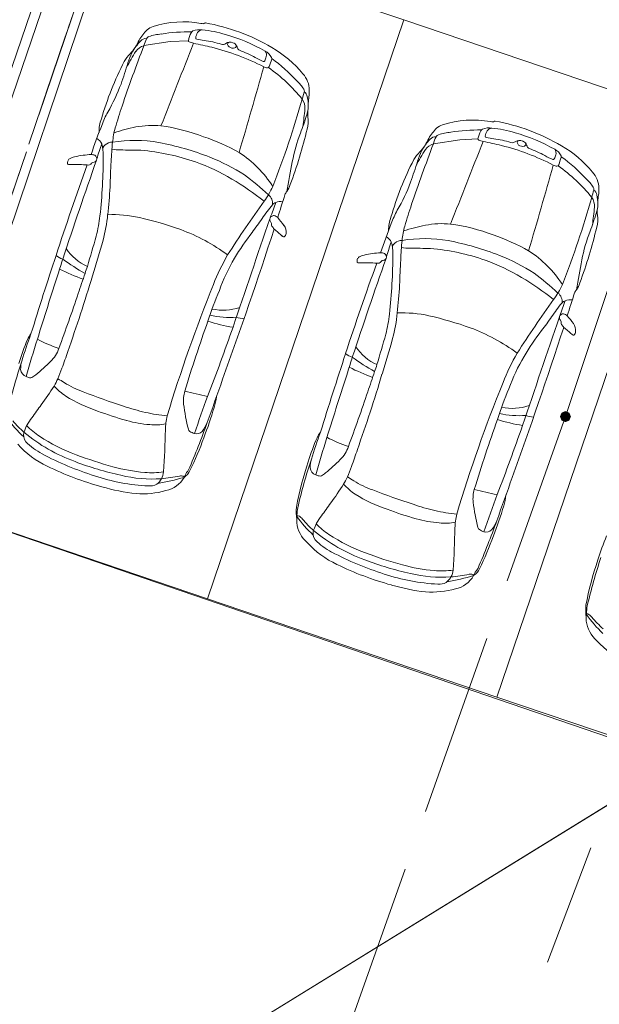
# Model space of a CAD drawing. Header units: metres. Extents: x 6541766 to 6542178, y 5894743 to 5895314.
# Tile 59 of 77: x 6541961 to 6541966, y 5895242 to 5895250. Entities that reach past the tile are written whole.
import ezdxf

# ---------------------------------------------------------------- set-up
doc = ezdxf.new("R2010")
doc.units = ezdxf.units.M
for name, pattern in [('0.5_0.5', [1, 0.5, -0.5]), ('1.0_0.5', [1.5, 1, -0.5]), ('1.5_0.5', [2, 1.5, -0.5]), ('DASHED', [0.75, 0.5, -0.25]), ('egkk-500', [2, 1.5, -0.5]), ('egug-500', [1, 0.5, -0.5])]:
    doc.linetypes.add(name, pattern=pattern)
for name, color, linetype in [('217-kontur klasyfikacyjny', 7, 'Continuous'), ('218-kontur użytku gruntowego', 7, 'Continuous'), ('219-działka ewidencyjna', 7, 'Continuous'), ('jezdnia', 7, 'Continuous'), ('przewód kanalizacyjny', 7, 'Continuous'), ('zadrzewienie  zakrzewienie', 7, 'Continuous')]:
    doc.layers.add(name, color=color, linetype=linetype)
for name, color, linetype, lineweight in [('_dr_obrzeże 8x30', 210, 'Continuous', 30), ('_dr_ścieki kd', 36, 'Continuous', 30), ('A-OZNACZENIA', 7, 'Continuous', 15), ('A-PZT', 4, 'Continuous', 9), ('IE - podklad', 8, 'Continuous', 9)]:
    doc.layers.add(name, color=color, linetype=linetype, lineweight=lineweight)

# ---------------------------------------------------------------- blocks, each defined once
blk = doc.blocks.new('blok - sanitarne pzt chelmza ng')
at = {"layer": 'przewód kanalizacyjny', "color": 34, "linetype": 'Continuous', "lineweight": 9}
for q in [(6542523.08, 5895278.6), (6542481.059, 5895252.714)]:
    blk.add_line((6542454.82, 5895236.55), q, dxfattribs=at)
blk = doc.blocks.new('blok - podklad szary rfqfqw')
at = {"color": 8, "linetype": 'ByBlock', "lineweight": 9}
for p, q in [((6541962.043, 5895249.5424), (6541962.2591, 5895249.5755)), ((6541962.2591, 5895249.5755), (6541962.407, 5895249.5828)), ((6541964.4105, 5895248.7394), (6541964.6266, 5895248.7725)), ((6541964.6266, 5895248.7725), (6541964.7745, 5895248.7799))]:
    blk.add_line(p, q, dxfattribs=at)
for centre, radius, start, end in [((6541962.3661, 5895248.9316), 0.806, 79.80576, 107.93425), ((6541962.542, 5895249.9078), 0.1859, 259.70499, 266.69007), ((6541962.53, 5895249.7366), 0.0144, 274.97663, 317.74613), ((6541962.5462, 5895249.7207), 0.00831, 80.0944, 131.64394), ((6541962.2539, 5895248.1098), 1.6455, 59.48385, 79.71641), ((6541962.3641, 5895249.3746), 0.4182, 134.78774, 149.36891), ((6541962.1528, 5895249.5792), 0.1242, 106.31028, 132.08343), ((6541962.4225, 5895248.1156), 1.5405, 89.50703, 98.84838), ((6541962.665, 5895249.5282), 0.2638, 152.90406, 168.03996), ((6541962.4603, 5895249.6328), 0.0338, 117.74854, 152.77186), ((6541962.4944, 5895249.5495), 0.1238, 77.97471, 113.74442), ((6541962.5779, 5895249.5894), 0.1125, 147.91706, 171.27031), ((6541962.5194, 5895249.628), 0.0425, 88.99579, 150.18463), ((6541962.4547, 5895248.8244), 0.8487, 72.41689, 85.57581), ((6541962.2951, 5895249.3), 0.3954, 134.71677, 152.01673), ((6541960.8229, 5895250.1873), 1.3248, 330.11566, 333.08915), ((6541962.0576, 5895249.5474), 0.0527, 81.86003, 140.53449), ((6541962.3616, 5895249.4519), 0.3313, 153.52485, 164.14839), ((6541962.0977, 5895249.5818), 0.0372, 110.4707, 151.41505), ((6541962.2199, 5895249.2242), 0.4151, 94.75597, 109.01206), ((6541962.4157, 5895249.5817), 0.0088, 172.76704, 254.01963), ((6541962.562, 5895249.9935), 0.4458, 250.52175, 255.38123), ((6541962.4774, 5895249.6054), 0.0108, 174.49739, 263.72439), ((6541962.673, 5895250.5712), 0.9961, 258.60685, 262.08905), ((6541962.451, 5895248.8652), 0.7243, 71.89777, 83.27164), ((6541962.2821, 5895248.1481), 1.546, 60.87977, 73.89084), ((6541962.7474, 5895249.5076), 0.0632, 67.53453, 123.40724), ((6541962.7477, 5895249.551), 0.02, 100.28788, 174.01906), ((6541962.7577, 5895249.52), 0.048, 27.52786, 73.16338), ((6541974.7241, 5895244.6895), 13.578, 159.05907, 161.27545), ((6541963.4199, 5895248.5683), 1.7146, 147.24121, 152.34762), ((6541962.7045, 5895249.1365), 0.8349, 155.2904, 161.44166), ((6541961.6817, 5895249.7196), 0.348, 315.73634, 326.42545), ((6541962.0751, 5895249.4286), 0.1182, 105.76462, 145.2232), ((6542300.842, 5895115.5788), 363.952, 158.399375, 158.513649), ((6541960.9441, 5895242.3101), 7.4067, 77.08414, 78.27314), ((6541962.1208, 5895247.6223), 1.9662, 62.67295, 75.9051), ((6541962.6873, 5895249.5957), 0.0435, 255.04165, 305.55766), ((6541962.7593, 5895249.5583), 0.0319, 189.56076, 232.01898), ((6541962.7715, 5895249.5735), 0.0514, 231.6454, 287.77938), ((6541962.7822, 5895249.5402), 0.0164, 287.7624, 27.75354), ((6541962.6495, 5895249.4588), 0.1722, 21.69566, 28.97128), ((6541962.8383, 5895249.5321), 0.0303, 198.60575, 245.04043), ((6541962.51, 5895248.6365), 0.9237, 61.24927, 70.02834), ((6541962.9792, 5895249.3929), 0.1194, 25.86571, 62.39629), ((6541962.9983, 5895249.4682), 0.0473, 340.92986, 40.16325), ((6541962.6054, 5895248.6984), 0.9599, 39.74002, 59.71982), ((6541964.2383, 5895248.208), 2.6466, 152.90426, 163.87467), ((6541962.2306, 5895249.1956), 0.411, 136.8307, 147.97407), ((6541963.3173, 5895250.0932), 0.7418, 240.70025, 246.2738), ((6541963.0224, 5895249.423), 0.00955, 247.91697, 337.56255), ((6541962.8649, 5895249.4968), 0.1835, 335.03809, 346.1035), ((6541968.6929, 5895247.5263), 5.9201, 161.21938, 161.84487), ((6541963.0725, 5895249.437), 0.0162, 342.94905, 29.60093), ((6541962.2541, 5895248.2983), 1.4123, 42.60731, 53.77502), ((6541957.4038, 5895250.7785), 4.7145, 340.81001, 343.02646), ((6541905.1567, 5895265.6814), 60.1219, 343.56261, 344.257182), ((6541963.0618, 5895249.4407), 0.0812, 241.7979, 263.99463), ((6541963.0544, 5895249.3733), 0.0134, 265.40197, 349.93896), ((6541962.2746, 5895248.2432), 1.369, 39.03669, 54.86273), ((6541963.0921, 5895249.0264), 0.3042, 31.97924, 48.52548), ((6541963.1958, 5895249.1771), 0.2001, 0.47638, 42.42489), ((6541960.4833, 5895249.7379), 1.4644, 329.7245, 339.65808), ((6541958.9438, 5895250.3306), 4.5618, 344.41941, 345.19858), ((6541963.3282, 5895249.172), 0.0269, 345.46128, 35.41116), ((6541963.323, 5895249.1182), 0.0565, 6.56544, 56.41618), ((6541963.0065, 5895249.1722), 0.3895, 352.90606, 0.96626), ((6541955.3439, 5895251.4008), 8.3171, 338.78882, 343.97899), ((6541963.2309, 5895249.0322), 0.1297, 356.9947, 34.35047), ((6541963.1111, 5895249.0574), 0.2764, 342.17561, 14.09079), ((6541963.8681, 5895249.0421), 0.4822, 170.21349, 176.31256), ((6541967.1725, 5895247.2723), 5.597, 161.4995, 163.40944), ((6541959.4767, 5895249.4232), 3.9041, 352.00469, 354.15219), ((6541963.6478, 5895248.9875), 0.2652, 174.43295, 186.0042), ((6541961.9661, 5895248.8394), 0.2895, 159.01072, 181.23986), ((6541962.3276, 5895248.6722), 0.6657, 150.54411, 160.86388), ((6541959.9437, 5895250.0836), 3.6058, 339.62234, 342.05725), ((6541963.156, 5895248.9235), 0.2309, 344.25993, 9.01435), ((6541964.7336, 5895248.1286), 0.806, 79.80576, 107.93425), ((6541964.9095, 5895249.1048), 0.1859, 259.70499, 266.69007), ((6541964.8975, 5895248.9336), 0.0144, 274.97663, 317.74613), ((6541964.9137, 5895248.9177), 0.00831, 80.0944, 131.64394), ((6541964.6214, 5895247.3068), 1.6455, 59.48385, 79.71641), ((6541967.286, 5895246.7117), 5.9971, 158.6971, 161.12013), ((6541962.5087, 5895248.6827), 0.7249, 164.98927, 174.42739), ((6541962.3285, 5895247.1926), 1.7212, 101.77918, 107.9165), ((6541962.1137, 5895248.1472), 0.743, 84.65373, 100.58975), ((6541961.9821, 5895247.3683), 1.5319, 68.97699, 82.47028), ((6541959.6966, 5895249.7335), 3.7836, 339.46407, 346.66659), ((6541964.7317, 5895248.5716), 0.4182, 134.78774, 149.36891), ((6541964.5203, 5895248.7762), 0.1242, 106.31028, 132.08343), ((6541964.79, 5895247.3127), 1.5405, 89.50703, 98.84838), ((6541965.0326, 5895248.7252), 0.2638, 152.90406, 168.03996), ((6541964.8278, 5895248.8299), 0.0338, 117.74854, 152.77186), ((6541964.8619, 5895248.7465), 0.1238, 77.97471, 113.74442), ((6541964.9454, 5895248.7864), 0.1125, 147.91706, 171.27031), ((6541964.887, 5895248.825), 0.0425, 88.99579, 150.18463), ((6541964.8223, 5895248.0214), 0.8487, 72.41689, 85.57581), ((6541961.6153, 5895248.7025), 0.0912, 24.16037, 62.10183), ((6541961.9712, 5895247.6237), 1.1442, 80.26424, 99.25275), ((6541961.9662, 5895247.1428), 1.7494, 60.73325, 71.13871), ((6541964.6601, 5895248.3172), 1.4306, 159.07834, 168.8723), ((6541964.6627, 5895248.497), 0.3954, 134.71677, 152.01673), ((6541963.1905, 5895249.3843), 1.3248, 330.11566, 333.08915), ((6541964.4252, 5895248.7445), 0.0527, 81.86003, 140.53449), ((6541964.7292, 5895248.6489), 0.3313, 153.52485, 164.14839), ((6541964.4653, 5895248.7788), 0.0372, 110.4707, 151.41505), ((6541964.5875, 5895248.4212), 0.4151, 94.75597, 109.01206), ((6542303.2096, 5895114.7758), 363.952, 158.399375, 158.513649), ((6541964.7833, 5895248.7788), 0.0088, 172.76704, 254.01963), ((6541964.9295, 5895249.1906), 0.4458, 250.52175, 255.38123), ((6541963.3116, 5895241.5072), 7.4067, 77.08414, 78.27314), ((6541964.845, 5895248.8025), 0.0108, 174.49739, 263.72439), ((6541965.0405, 5895249.7682), 0.9961, 258.60685, 262.08905), ((6541964.8186, 5895248.0622), 0.7243, 71.89777, 83.27164), ((6541964.6497, 5895247.3452), 1.546, 60.87977, 73.89084), ((6541965.115, 5895248.7046), 0.0632, 67.53453, 123.40724), ((6541965.1153, 5895248.748), 0.02, 100.28788, 174.01906), ((6541965.1252, 5895248.7171), 0.048, 27.52786, 73.16338), ((6541963.3589, 5895248.1294), 1.769, 159.8141, 164.03209), ((6541961.4113, 5895248.6551), 0.2995, 357.74661, 16.42663), ((6541961.8076, 5895248.6364), 0.1237, 115.18512, 145.04421), ((6541961.7812, 5895248.6816), 0.0718, 85.22645, 111.48359), ((6541964.2463, 5895248.4945), 2.4727, 173.99788, 177.68385), ((6541961.848, 5895249.0838), 0.394, 260.33764, 270.44027), ((6541961.6869, 5895233.8988), 14.7919, 88.71758, 89.36434), ((6541961.8718, 5895246.8977), 1.7952, 70.66658, 85.33197), ((6541961.6962, 5895246.3348), 2.4617, 68.8879, 79.02974), ((6541977.0916, 5895243.8866), 13.578, 159.05907, 161.27545), ((6541965.7874, 5895247.7653), 1.7146, 147.24121, 152.34762), ((6541965.072, 5895248.3335), 0.8349, 155.2904, 161.44166), ((6541964.0492, 5895248.9167), 0.348, 315.73634, 326.42545), ((6541964.4426, 5895248.6257), 0.1182, 105.76462, 145.2232), ((6541964.4883, 5895246.8194), 1.9662, 62.67295, 75.9051), ((6541965.0549, 5895248.7927), 0.0435, 255.04165, 305.55766), ((6541965.1268, 5895248.7554), 0.0319, 189.56076, 232.01898), ((6541965.1391, 5895248.7705), 0.0514, 231.6454, 287.77938), ((6541965.1497, 5895248.7372), 0.0164, 287.7624, 27.75354), ((6541965.0171, 5895248.6558), 0.1722, 21.69566, 28.97128), ((6541965.2058, 5895248.7291), 0.0303, 198.60575, 245.04043), ((6541964.8775, 5895247.8335), 0.9237, 61.24927, 70.02834), ((6541965.3467, 5895248.59), 0.1194, 25.86571, 62.39629), ((6541965.3658, 5895248.6652), 0.0473, 340.92986, 40.16325), ((6541964.973, 5895247.8955), 0.9599, 39.74002, 59.71982), ((6542015.3441, 5895229.8575), 56.8682, 160.75051, 161.61062), ((6541961.4613, 5895248.5856), 0.0425, 162.46603, 191.70985), ((6541961.4582, 5895248.5857), 0.0396, 125.4297, 161.152), ((6541961.4959, 5895248.5121), 0.1219, 98.83084, 119.81536), ((6541961.5907, 5895248.2378), 0.4108, 96.32248, 106.04398), ((6541961.6339, 5895248.0559), 0.5968, 92.14374, 98.52193), ((6541961.6145, 5895248.5813), 0.0711, 67.48119, 92.3639), ((6541961.6299, 5895248.6179), 0.0281, 282.55525, 334.82722), ((6541961.6271, 5895248.6194), 0.0312, 334.53233, 62.10086), ((6541957.3327, 5895248.6327), 4.3778, 353.69075, 0.14003), ((6541961.8999, 5895246.9529), 1.812, 57.80073, 67.85565), ((6541962.3155, 5895247.8889), 0.9297, 32.7369, 57.03369), ((6541966.6059, 5895247.4051), 2.6466, 152.90426, 163.87467), ((6541959.7714, 5895249.9755), 4.7145, 340.81001, 343.02646), ((6541964.5982, 5895248.3926), 0.411, 136.8307, 147.97407), ((6541965.6849, 5895249.2903), 0.7418, 240.70025, 246.2738), ((6541965.39, 5895248.62), 0.00955, 247.91697, 337.56255), ((6541965.2325, 5895248.6938), 0.1835, 335.03809, 346.1035), ((6541971.0604, 5895246.7233), 5.9201, 161.21938, 161.84487), ((6541965.44, 5895248.634), 0.0162, 342.94905, 29.60093), ((6541964.6216, 5895247.4953), 1.4123, 42.60731, 53.77502), ((6541984.2247, 5895240.3683), 24.0839, 160.09607, 161.95802), ((6541961.4255, 5895248.5772), 0.00586, 181.65504, 275.78891), ((6541961.4662, 5895249.9138), 1.3431, 268.28748, 269.56141), ((6541961.4741, 5895246.9107), 1.6602, 86.36172, 90.62718), ((6541961.5885, 5895248.5966), 0.0304, 252.66881, 330.23322), ((6541961.6358, 5895248.5619), 0.0286, 89.60133, 136.7781), ((6541967.2765, 5895248.254), 5.5114, 176.45828, 178.60783), ((6541961.9206, 5895247.0535), 1.6322, 58.92177, 70.47071), ((6541979.271, 5895245.5689), 16.2977, 169.30565, 170.17468), ((6541907.5242, 5895264.8784), 60.1219, 343.56261, 344.257182), ((6541965.4293, 5895248.6378), 0.0812, 241.7979, 263.99463), ((6541965.4219, 5895248.5703), 0.0134, 265.40197, 349.93896), ((6541964.6422, 5895247.4402), 1.369, 39.03669, 54.86273), ((6541961.5557, 5895246.4161), 2.3664, 51.58307, 59.32106), ((6541961.3614, 5895246.4792), 2.5081, 47.32532, 53.15329), ((6541965.4596, 5895248.2235), 0.3042, 31.97924, 48.52548), ((6541965.5633, 5895248.3741), 0.2001, 0.47638, 42.42489), ((6541957.4444, 5895248.6482), 4.3302, 353.53814, 356.5543), ((6541962.4824, 5895248.6718), 0.6759, 323.54987, 335.50896), ((6541963.0381, 5895248.4698), 0.2115, 325.49266, 342.48357), ((6541962.8508, 5895248.9349), 1.4644, 329.7245, 339.65808), ((6541961.3114, 5895249.5277), 4.5618, 344.41941, 345.19858), ((6541965.6958, 5895248.369), 0.0269, 345.46128, 35.41116), ((6541965.6905, 5895248.3152), 0.0565, 6.56544, 56.41618), ((6541965.374, 5895248.3692), 0.3895, 352.90606, 0.96626), ((6541963.0058, 5895248.253), 0.0895, 352.91514, 51.54512), ((6541455.1593, 5895409.1879), 532.8968, 342.409089, 342.430217), ((6541963.2885, 5895248.2857), 0.0996, 139.79773, 157.51278), ((6541957.7114, 5895250.5979), 8.3171, 338.78882, 343.97899), ((6541965.5985, 5895248.2293), 0.1297, 356.9947, 34.35047), ((6541965.4786, 5895248.2544), 0.2764, 342.17561, 14.09079), ((6541966.2357, 5895248.2392), 0.4822, 170.21349, 176.31256), ((6541970.3506, 5895242.9684), 9.042, 144.1012, 147.46043), ((6541964.1703, 5895247.3403), 1.4036, 140.02793, 145.81578), ((6541959.6557, 5895249.443), 3.6618, 339.10083, 341.15823), ((6541963.1364, 5895248.2101), 0.0526, 106.73159, 142.69057), ((6541963.1609, 5895248.1669), 0.1015, 80.0491, 112.93363), ((6541964.6951, 5895247.8693), 0.6657, 150.54411, 160.86388), ((6541969.5401, 5895246.4694), 5.597, 161.4995, 163.40944), ((6541961.8442, 5895248.6202), 3.9041, 352.00469, 354.15219), ((6541966.0154, 5895248.1845), 0.2652, 174.43295, 186.0042), ((6541960.4252, 5895248.3009), 1.2676, 345.60675, 353.23592), ((6541960.5359, 5895248.2716), 1.2162, 344.75879, 354.7737), ((6541961.7852, 5895247.1148), 1.0467, 77.79352, 92.08466), ((6541961.3153, 5895245.1526), 3.0642, 70.3839, 76.96378), ((6542228.5605, 5895157.622), 280.4904, 161.175516, 161.367053), ((6541960.4786, 5895249.8661), 3.0695, 322.92181, 325.53035), ((6541963.1006, 5895248.1223), 0.028, 120.7743, 215.92265), ((6541963.104, 5895248.1271), 0.0261, 81.76075, 132.74621), ((6541963.0957, 5895248.0971), 0.0571, 43.53701, 77.81505), ((6541962.5614, 5895247.6181), 0.7747, 36.01422, 42.00305), ((6541964.3336, 5895248.0365), 0.2895, 159.01072, 181.23986), ((6541962.3112, 5895249.2806), 3.6058, 339.62234, 342.05725), ((6541965.5235, 5895248.1206), 0.2309, 344.25993, 9.01435), ((6541961.7944, 5895246.5597), 1.5781, 53.72549, 69.61769), ((6541923.5304, 5895260.9477), 41.629, 340.15378, 341.94072), ((6541962.9982, 5895248.0471), 0.099, 28.94297, 36.4132), ((6541963.0644, 5895248.086), 0.0223, 349.21668, 23.71812), ((6541963.1088, 5895248.0789), 0.0227, 172.60312, 211.86016), ((6541962.5241, 5895247.6053), 0.73, 36.80701, 39.23099), ((6541961.8258, 5895246.4767), 2.0243, 48.22482, 50.67506), ((6541963.1145, 5895248.0191), 0.0916, 352.26065, 36.54557), ((6541969.6536, 5895245.9088), 5.9971, 158.6971, 161.12013), ((6541964.8762, 5895247.8797), 0.7249, 164.98927, 174.42739), ((6541964.696, 5895246.3896), 1.7212, 101.77918, 107.9165), ((6541964.4812, 5895247.3443), 0.743, 84.65373, 100.58975), ((6541964.3497, 5895246.5653), 1.5319, 68.97699, 82.47028), ((6541962.0641, 5895248.9305), 3.7836, 339.46407, 346.66659), ((6541949.3739, 5895251.4023), 12.7457, 343.29118, 344.45156), ((6541964.6267, 5895246.7053), 2.1457, 142.36457, 149.18911), ((6541963.206, 5895248.0216), 0.0473, 228.03488, 242.63096), ((6541963.1875, 5895247.9847), 0.00607, 238.26215, 307.2572), ((6541963.1672, 5895248.0095), 0.0381, 308.88812, 355.85933), ((6541963.9829, 5895247.8995), 0.0912, 24.16037, 62.10183), ((6541964.3387, 5895246.8208), 1.1442, 80.26424, 99.25275), ((6541964.3337, 5895246.3398), 1.7494, 60.73325, 71.13871), ((6541967.0276, 5895247.5142), 1.4306, 159.07834, 168.8723), ((6541961.7415, 5895248.1012), 0.3971, 213.07923, 246.21949), ((6541954.7529, 5895249.8646), 7.2146, 342.2099, 344.62581), ((6541965.7264, 5895247.3264), 1.769, 159.8141, 164.03209), ((6541963.7788, 5895247.8522), 0.2995, 357.74661, 16.42663), ((6541964.1751, 5895247.8334), 0.1237, 115.18512, 145.04421), ((6541964.1488, 5895247.8786), 0.0718, 85.22645, 111.48359), ((6541966.6139, 5895247.6916), 2.4727, 173.99788, 177.68385), ((6541964.2155, 5895248.2808), 0.394, 260.33764, 270.44027), ((6541964.0544, 5895233.0958), 14.7919, 88.71758, 89.36434), ((6541964.2394, 5895246.0948), 1.7952, 70.66658, 85.33197), ((6541964.0638, 5895245.5318), 2.4617, 68.8879, 79.02974), ((6541992.4784, 5895237.5244), 32.8129, 161.69992, 162.87689), ((6541961.453, 5895247.9997), 0.2146, 233.3895, 250.08808), ((6541956.7638, 5895249.1926), 4.8222, 341.69416, 343.18903), ((6541962.3822, 5895249.1564), 1.6882, 233.57867, 240.93852), ((6541964.2394, 5895246.956), 1.7468, 149.90273, 158.67823), ((6541964.0862, 5895247.0325), 1.5138, 149.34823, 160.37246), ((6542017.7117, 5895229.0546), 56.8682, 160.75051, 161.61062), ((6541963.8288, 5895247.7827), 0.0425, 162.46603, 191.70985), ((6541963.8257, 5895247.7827), 0.0396, 125.4297, 161.152), ((6541963.8634, 5895247.7092), 0.1219, 98.83084, 119.81536), ((6541963.9582, 5895247.4348), 0.4108, 96.32248, 106.04398), ((6541964.0014, 5895247.253), 0.5968, 92.14374, 98.52193), ((6541963.982, 5895247.7783), 0.0711, 67.48119, 92.3639), ((6541963.9974, 5895247.8149), 0.0281, 282.55525, 334.82722), ((6541963.9947, 5895247.8164), 0.0312, 334.53233, 62.10086), ((6541959.7003, 5895247.8297), 4.3778, 353.69075, 0.14003), ((6541964.2675, 5895246.15), 1.812, 57.80073, 67.85565), ((6541964.6831, 5895247.0859), 0.9297, 32.7369, 57.03369), ((6541962.4003, 5895249.8444), 2.371, 243.8286, 248.87872), ((6541973.7938, 5895243.6017), 12.8938, 161.28986, 161.55739), ((6541986.5922, 5895239.5654), 24.0839, 160.09607, 161.95802), ((6541963.793, 5895247.7742), 0.00586, 181.65504, 275.78891), ((6541963.8338, 5895249.1109), 1.3431, 268.28748, 269.56141), ((6541963.8417, 5895246.1077), 1.6602, 86.36172, 90.62718), ((6541963.9561, 5895247.7936), 0.0304, 252.66881, 330.23322), ((6541964.0033, 5895247.7589), 0.0286, 89.60133, 136.7781), ((6541969.6441, 5895247.451), 5.5114, 176.45828, 178.60783), ((6541964.2881, 5895246.2505), 1.6322, 58.92177, 70.47071), ((6541981.6386, 5895244.766), 16.2977, 169.30565, 170.17468), ((6542038.5988, 5895222.9009), 81.1328, 162.218438, 162.614439), ((6541949.8271, 5895251.1712), 12.3068, 340.40152, 343.42465), ((6541940.6192, 5895254.7583), 22.1066, 340.87803, 341.3275), ((6541963.9232, 5895245.6132), 2.3664, 51.58307, 59.32106), ((6541963.729, 5895245.6762), 2.5081, 47.32532, 53.15329), ((6541974.1355, 5895242.9331), 12.4292, 157.99016, 163.24734), ((6541959.812, 5895247.8452), 4.3302, 353.53814, 356.5543), ((6541964.85, 5895247.8689), 0.6759, 323.54987, 335.50896), ((6541965.4057, 5895247.6669), 0.2115, 325.49266, 342.48357), ((6541949.4764, 5895251.5088), 12.6747, 339.48969, 341.64097), ((6541965.1554, 5895246.4697), 2.7154, 156.7614, 162.42115), ((6541965.3733, 5895247.45), 0.0895, 352.91514, 51.54512), ((6541457.5268, 5895408.3849), 532.8968, 342.409089, 342.430217), ((6541965.656, 5895247.4828), 0.0996, 139.79773, 157.51278), ((6541962.6893, 5895247.8042), 0.4241, 257.92761, 288.97543), ((6541972.7181, 5895242.1655), 9.042, 144.1012, 147.46043), ((6541966.5378, 5895246.5373), 1.4036, 140.02793, 145.81578), ((6541962.0233, 5895248.6401), 3.6618, 339.10083, 341.15823), ((6541965.504, 5895247.4071), 0.0526, 106.73159, 142.69057), ((6541965.5284, 5895247.364), 0.1015, 80.0491, 112.93363), ((6541962.7458, 5895248.0582), 0.7379, 257.23607, 274.20087), ((6541962.874, 5895247.5299), 0.2206, 250.34154, 266.88431), ((6541962.7928, 5895247.4979), 1.2676, 345.60675, 353.23592), ((6541962.9034, 5895247.4687), 1.2162, 344.75879, 354.7737), ((6541964.1527, 5895246.3119), 1.0467, 77.79352, 92.08466), ((6541963.6828, 5895244.3497), 3.0642, 70.3839, 76.96378), ((6542230.928, 5895156.8191), 280.4904, 161.175516, 161.367053), ((6541962.8462, 5895249.0632), 3.0695, 322.92181, 325.53035), ((6541965.4681, 5895247.3193), 0.028, 120.7743, 215.92265), ((6541965.4715, 5895247.3242), 0.0261, 81.76075, 132.74621), ((6541965.4632, 5895247.2942), 0.0571, 43.53701, 77.81505), ((6541964.9289, 5895246.8151), 0.7747, 36.01422, 42.00305), ((6541974.8862, 5895242.8915), 13.081, 160.35273, 162.99089), ((6541943.5744, 5895253.9769), 20.3455, 338.96917, 340.66273), ((6541962.9753, 5895248.5245), 1.3006, 251.69471, 261.01063), ((6541964.1619, 5895245.7568), 1.5781, 53.72549, 69.61769), ((6541925.8979, 5895260.1447), 41.629, 340.15378, 341.94072), ((6541965.3658, 5895247.2441), 0.099, 28.94297, 36.4132), ((6541965.432, 5895247.2831), 0.0223, 349.21668, 23.71812), ((6541965.4764, 5895247.276), 0.0227, 172.60312, 211.86016), ((6541964.8916, 5895246.8023), 0.73, 36.80701, 39.23099), ((6541964.1933, 5895245.6737), 2.0243, 48.22482, 50.67506), ((6541965.482, 5895247.2161), 0.0916, 352.26065, 36.54557), ((6541964.4311, 5895245.9411), 3.5372, 159.40416, 163.18471), ((6541961.2791, 5895247.0552), 0.2056, 140.72566, 155.52932), ((6541951.7414, 5895250.5993), 12.7457, 343.29118, 344.45156), ((6541957.1205, 5895249.0617), 7.2146, 342.2099, 344.62581), ((6541966.9942, 5895245.9023), 2.1457, 142.36457, 149.18911), ((6541965.5736, 5895247.2186), 0.0473, 228.03488, 242.63096), ((6541965.555, 5895247.1817), 0.00607, 238.26215, 307.2572), ((6541965.5347, 5895247.2066), 0.0381, 308.88812, 355.85933), ((6541962.7614, 5895246.4179), 1.819, 156.59844, 163.18375), ((6541972.9031, 5895243.4528), 12.2974, 162.53554, 164.02741), ((6541961.7024, 5895248.1311), 1.1208, 241.78816, 251.54953), ((6541964.109, 5895247.2982), 0.3971, 213.07923, 246.21949), ((6541961.118, 5895247.1392), 0.2404, 312.31685, 342.75889), ((6541959.5107, 5895247.6385), 2.0009, 338.51471, 342.69068), ((6541994.8459, 5895236.7214), 32.8129, 161.69992, 162.87689), ((6541963.8206, 5895247.1968), 0.2146, 233.3895, 250.08808), ((6541959.1313, 5895248.3896), 4.8222, 341.69416, 343.18903), ((6541964.7498, 5895248.3534), 1.6882, 233.57867, 240.93852), ((6541966.6069, 5895246.153), 1.7468, 149.90273, 158.67823), ((6541966.4537, 5895246.2296), 1.5138, 149.34823, 160.37246), ((6541965.1911, 5895245.5804), 4.3708, 161.5402, 166.94486), ((6541961.2775, 5895246.896), 0.2422, 163.60919, 180.3183), ((6541960.2625, 5895247.9599), 1.4255, 309.01889, 315.53656), ((6541964.7678, 5895249.0414), 2.371, 243.8286, 248.87872), ((6541976.1614, 5895242.7987), 12.8938, 161.28986, 161.55739), ((6541961.1032, 5895246.9011), 0.0683, 185.44512, 250.49876), ((6541961.1286, 5895246.9358), 0.1101, 244.05228, 259.55671), ((6541961.1153, 5895246.8521), 0.0255, 254.88899, 296.04428), ((6541960.9841, 5895247.071), 0.2807, 300.48833, 308.80234), ((6541968.8473, 5895243.9861), 8.0247, 158.6654, 159.32583), ((6542040.9664, 5895222.098), 81.1328, 162.218438, 162.614439), ((6541952.1947, 5895250.3682), 12.3068, 340.40152, 343.42465), ((6541942.9867, 5895253.9554), 22.1066, 340.87803, 341.3275), ((6541958.6969, 5895248.4474), 3.1096, 323.71621, 327.13784), ((6541960.8063, 5895247.0563), 0.5834, 329.48768, 336.03007), ((6541961.7138, 5895247.1297), 0.5482, 222.39836, 235.5549), ((6541961.0642, 5895246.3077), 0.5809, 55.69008, 61.72417), ((6541961.8096, 5895247.4607), 0.7924, 238.16566, 250.65411), ((6539958.2416, 5895958.9513), 2127.1906, 340.4308561, 340.4409631), ((6541976.503, 5895242.1301), 12.4292, 157.99016, 163.24734), ((6541962.0761, 5895247.7776), 1.2892, 238.5622, 251.40132), ((6541963.5518, 5895251.8356), 5.5008, 248.62684, 252.27423), ((6541962.6545, 5895246.6392), 0.288, 164.11737, 185.31096), ((6541963.2024, 5895249.913), 3.2998, 255.52231, 258.85558), ((6542003.7542, 5895231.7773), 43.8011, 160.11503, 160.53709), ((6541962.2596, 5895246.7058), 0.3781, 341.25642, 354.8754), ((6541951.844, 5895250.7059), 12.6747, 339.48969, 341.64097), ((6541967.5229, 5895245.6667), 2.7154, 156.7614, 162.42115), ((6541894.1518, 5895294.4207), 82.3533, 324.417187, 324.507963), ((6541962.4271, 5895248.1769), 1.6739, 250.81743, 257.17548), ((6541964.5567, 5895246.919), 2.2104, 187.96816, 193.41876), ((6541965.0568, 5895247.0013), 0.4241, 257.92761, 288.97543), ((6541962.5931, 5895248.9902), 2.6054, 249.13107, 254.62742), ((6541962.3456, 5895247.7638), 1.2531, 256.61755, 264.88237), ((6541962.7936, 5895246.3853), 0.5748, 166.89201, 178.30963), ((6541959.5767, 5895247.4827), 3.1709, 338.82422, 343.54175), ((6541965.1133, 5895247.2552), 0.7379, 257.23607, 274.20087), ((6541965.2416, 5895246.727), 0.2206, 250.34154, 266.88431), ((6541961.7307, 5895247.0599), 0.9808, 214.88439, 226.91669), ((6541961.6292, 5895247.0214), 0.8546, 219.71395, 228.47647), ((6541961.5633, 5895246.2021), 0.5321, 153.21394, 159.82451), ((6541961.486, 5895246.8136), 0.5507, 223.32182, 237.3813), ((6541961.4437, 5895246.2477), 0.405, 141.28713, 151.35243), ((6541962.1471, 5895247.3111), 0.8683, 253.62937, 266.28651), ((6541962.1406, 5895246.851), 0.4094, 263.03131, 281.53638), ((6541955.8159, 5895248.9043), 7.1742, 336.76276, 340.09024), ((6541962.2094, 5895246.6133), 0.3833, 323.85951, 336.61844), ((6541977.2538, 5895242.0886), 13.081, 160.35273, 162.99089), ((6541945.9419, 5895253.1739), 20.3455, 338.96917, 340.66273), ((6541965.3428, 5895247.7216), 1.3006, 251.69471, 261.01063), ((6541961.1504, 5895246.358), 0.0908, 162.31353, 215.98839), ((6541961.9711, 5895247.4837), 1.4283, 230.50448, 249.94855), ((6541961.9551, 5895247.4972), 1.3797, 236.27448, 250.25048), ((6541952.7892, 5895246.6285), 9.4326, 356.53533, 358.62562), ((6541962.4408, 5895246.4175), 0.036, 198.59644, 232.41767), ((6541962.4977, 5895246.5098), 0.1443, 236.84272, 253.1732), ((6541962.4742, 5895246.4334), 0.0643, 253.55432, 314.1479), ((6541966.7986, 5895245.1381), 3.5372, 159.40416, 163.18471), ((6541963.6466, 5895246.2523), 0.2056, 140.72566, 155.52932), ((6541961.5866, 5895246.809), 0.7792, 222.41746, 244.66155), ((6541961.4636, 5895246.6886), 0.5449, 224.79591, 242.3873), ((6541959.7413, 5895247.3569), 2.9726, 334.30612, 339.93961), ((6541965.1289, 5895245.615), 1.819, 156.59844, 163.18375), ((6541975.2706, 5895242.6498), 12.2974, 162.53554, 164.02741), ((6541964.07, 5895247.3282), 1.1208, 241.78816, 251.54953), ((6541963.4856, 5895246.3362), 0.2404, 312.31685, 342.75889), ((6541962.4097, 5895248.4635), 2.5562, 242.03466, 252.49078), ((6541962.6161, 5895249.1484), 3.1578, 249.08563, 254.83706), ((6541961.8782, 5895246.8355), 2.0009, 338.51471, 342.69068), ((6541962.36, 5895248.367), 2.5185, 243.92844, 254.81677), ((6541962.4132, 5895248.5803), 2.6103, 249.08585, 257.65111), ((6541965.843, 5895245.2957), 2.5968, 160.99762, 169.45622), ((6541967.5586, 5895244.7774), 4.3708, 161.5402, 166.94486), ((6541963.645, 5895246.093), 0.2422, 163.60919, 180.3183), ((6541962.6301, 5895247.1569), 1.4255, 309.01889, 315.53656), ((6541971.2149, 5895243.1832), 8.0247, 158.6654, 159.32583), ((6541962.1539, 5895247.5559), 1.614, 251.45738, 267.37537), ((6541962.1574, 5895247.3932), 1.3438, 254.13827, 265.40177), ((6541962.114, 5895247.1035), 1.1039, 256.42582, 273.76489), ((6541962.1095, 5895246.6362), 0.5854, 264.14329, 279.34525), ((6541962.0567, 5895246.0745), 0.1487, 307.80828, 353.82319), ((6541962.0509, 5895247.4405), 1.4449, 275.38515, 281.34151), ((6541962.347, 5895245.9706), 0.0545, 69.8647, 102.61178), ((6541962.3505, 5895245.9841), 0.0406, 54.83854, 68.03289), ((6541962.293, 5895246.1309), 0.1416, 303.77659, 333.67631), ((6541962.1427, 5895246.1368), 0.2603, 331.63667, 337.25971), ((6541962.4528, 5895246.0039), 0.0772, 136.2281, 155.20743), ((6541962.3548, 5895246.0974), 0.0583, 316.4487, 336.0835), ((6541963.4708, 5895246.0982), 0.0683, 185.44512, 250.49876), ((6541963.4962, 5895246.1328), 0.1101, 244.05228, 259.55671), ((6541963.4829, 5895246.0492), 0.0255, 254.88899, 296.04428), ((6541963.3517, 5895246.2681), 0.2807, 300.48833, 308.80234), ((6541962.0923, 5895246.06), 0.117, 263.96107, 298.31), ((6541961.8483, 5895247.7699), 1.8331, 279.6208, 286.59036), ((6541962.1771, 5895246.1238), 0.2239, 281.94032, 330.3808), ((6541961.0644, 5895247.6445), 3.1096, 323.71621, 327.13784), ((6541963.1738, 5895246.2533), 0.5834, 329.48768, 336.03007), ((6541964.0813, 5895246.3268), 0.5482, 222.39836, 235.5549), ((6541963.4318, 5895245.5047), 0.5809, 55.69008, 61.72417), ((6541964.1772, 5895246.6578), 0.7924, 238.16566, 250.65411), ((6539960.6091, 5895958.1483), 2127.1906, 340.4308561, 340.4409631), ((6541962.1411, 5895247.4073), 1.5356, 253.32007, 263.95389), ((6541962.0313, 5895246.5904), 0.712, 265.81705, 285.65297), ((6541964.4437, 5895246.9746), 1.2892, 238.5622, 251.40132), ((6541965.9194, 5895251.0326), 5.5008, 248.62684, 252.27423), ((6541965.022, 5895245.8363), 0.288, 164.11737, 185.31096), ((6541965.5699, 5895249.1101), 3.2998, 255.52231, 258.85558), ((6542006.1217, 5895230.9743), 43.8011, 160.11503, 160.53709), ((6541964.6272, 5895245.9029), 0.3781, 341.25642, 354.8754), ((6541896.5194, 5895293.6177), 82.3533, 324.417187, 324.507963), ((6541964.7946, 5895247.3739), 1.6739, 250.81743, 257.17548), ((6541966.9242, 5895246.116), 2.2104, 187.96816, 193.41876), ((6541961.9443, 5895246.6797), 3.1709, 338.82422, 343.54175), ((6541963.717, 5895245.7335), 0.4286, 174.99882, 188.14176), ((6541964.0026, 5895245.6572), 0.71, 171.28598, 181.26541), ((6541963.2945, 5895245.6671), 0.0345, 54.08916, 90.88664), ((6541964.9606, 5895248.1872), 2.6054, 249.13107, 254.62742), ((6541964.7131, 5895246.9608), 1.2531, 256.61755, 264.88237), ((6541965.1611, 5895245.5824), 0.5748, 166.89201, 178.30963), ((6541963.5553, 5895245.6783), 0.2652, 187.97992, 228.276), ((6541964.0982, 5895246.257), 0.9808, 214.88439, 226.91669), ((6541963.2082, 5895245.5544), 0.1764, 41.95967, 52.85972), ((6541963.9968, 5895246.2184), 0.8546, 219.71395, 228.47647), ((6541963.9308, 5895245.3991), 0.5321, 153.21394, 159.82451), ((6541963.8535, 5895246.0107), 0.5507, 223.32182, 237.3813), ((6541963.8113, 5895245.4448), 0.405, 141.28713, 151.35243), ((6541964.5147, 5895246.5082), 0.8683, 253.62937, 266.28651), ((6541964.5081, 5895246.0481), 0.4094, 263.03131, 281.53638), ((6541958.1834, 5895248.1013), 7.1742, 336.76276, 340.09024), ((6541964.577, 5895245.8103), 0.3833, 323.85951, 336.61844), ((6541963.5179, 5895245.5551), 0.0908, 162.31353, 215.98839), ((6541964.3386, 5895246.6808), 1.4283, 230.50448, 249.94855), ((6541964.3226, 5895246.6943), 1.3797, 236.27448, 250.25048), ((6541955.1568, 5895245.8256), 9.4326, 356.53533, 358.62562), ((6541964.8083, 5895245.6145), 0.036, 198.59644, 232.41767), ((6541964.8653, 5895245.7068), 0.1443, 236.84272, 253.1732), ((6541964.8417, 5895245.6304), 0.0643, 253.55432, 314.1479), ((6541963.9541, 5895246.006), 0.7792, 222.41746, 244.66155), ((6541963.8311, 5895245.8857), 0.5449, 224.79591, 242.3873), ((6541962.1088, 5895246.5539), 2.9726, 334.30612, 339.93961), ((6541967.4964, 5895244.812), 1.819, 156.59844, 163.18375), ((6541964.7773, 5895247.6606), 2.5562, 242.03466, 252.49078), ((6541964.9837, 5895248.3455), 3.1578, 249.08563, 254.83706), ((6541964.7275, 5895247.564), 2.5185, 243.92844, 254.81677), ((6541964.7807, 5895247.7773), 2.6103, 249.08585, 257.65111), ((6541964.525, 5895246.5903), 1.3438, 254.13827, 265.40177), ((6541968.2106, 5895244.4927), 2.5968, 160.99762, 169.45622), ((6541969.9261, 5895243.9744), 4.3708, 161.5402, 166.94486), ((6541964.5215, 5895246.753), 1.614, 251.45738, 267.37537), ((6541964.4816, 5895246.3005), 1.1039, 256.42582, 273.76489), ((6541964.477, 5895245.8332), 0.5854, 264.14329, 279.34525), ((6541964.4242, 5895245.2715), 0.1487, 307.80828, 353.82319), ((6541964.4184, 5895246.6376), 1.4449, 275.38515, 281.34151), ((6541964.7145, 5895245.1676), 0.0545, 69.8647, 102.61178), ((6541964.7181, 5895245.1812), 0.0406, 54.83854, 68.03289), ((6541964.6605, 5895245.3279), 0.1416, 303.77659, 333.67631), ((6541964.5102, 5895245.3339), 0.2603, 331.63667, 337.25971), ((6541964.8203, 5895245.2009), 0.0772, 136.2281, 155.20743), ((6541964.7224, 5895245.2944), 0.0583, 316.4487, 336.0835), ((6541964.4599, 5895245.2571), 0.117, 263.96107, 298.31), ((6541964.2159, 5895246.967), 1.8331, 279.6208, 286.59036), ((6541964.5446, 5895245.3209), 0.2239, 281.94032, 330.3808), ((6541964.5086, 5895246.6043), 1.5356, 253.32007, 263.95389), ((6541964.3988, 5895245.7874), 0.712, 265.81705, 285.65297), ((6541966.0845, 5895244.9305), 0.4286, 174.99882, 188.14176), ((6541966.3701, 5895244.8542), 0.71, 171.28598, 181.26541), ((6541965.662, 5895244.8641), 0.0345, 54.08916, 90.88664), ((6541965.9228, 5895244.8753), 0.2652, 187.97992, 228.276), ((6541966.4658, 5895245.454), 0.9808, 214.88439, 226.91669), ((6541965.5757, 5895244.7515), 0.1764, 41.95967, 52.85972), ((6541966.3643, 5895245.4155), 0.8546, 219.71395, 228.47647), ((6541966.3216, 5895245.203), 0.7792, 222.41746, 244.66155)]:
    blk.add_arc(centre, radius, start, end, dxfattribs=at)
at = {"color": 8, "linetype": 'Continuous', "lineweight": 9, "extrusion": (0, 0, -1)}
for points in [[(-6541965.4582, 5895246.4782), (-6541965.4582, 5895246.5418), (-6541965.445, 5895246.51)], [(-6541965.4582, 5895246.5418), (-6541965.49, 5895246.465), (-6541965.49, 5895246.555)], [(-6541965.4582, 5895246.5418), (-6541965.4582, 5895246.4782), (-6541965.49, 5895246.465)], [(-6541965.49, 5895246.555), (-6541965.49, 5895246.465), (-6541965.5218, 5895246.4782)], [(-6541965.49, 5895246.555), (-6541965.5218, 5895246.4782), (-6541965.5218, 5895246.5418)], [(-6541965.5218, 5895246.5418), (-6541965.5218, 5895246.4782), (-6541965.535, 5895246.51)]]:
    blk.add_solid(points, dxfattribs=at)
at = {"layer": '217-kontur klasyfikacyjny', "color": 8, "linetype": 'egkk-500', "lineweight": 9}
blk.add_line((6541971.36, 5895278.98), (6541957.57, 5895238.32), dxfattribs=at)
at = {"layer": '218-kontur użytku gruntowego', "color": 8, "linetype": 'egug-500', "lineweight": 9}
for p, q in [((6541957.57, 5895238.32), (6541971.36, 5895278.98)), ((6541971.36, 5895278.98), (6541957.57, 5895238.32))]:
    blk.add_line(p, q, dxfattribs=at)
at = {"layer": '219-działka ewidencyjna', "color": 8, "linetype": '0.5_0.5', "lineweight": 9}
blk.add_line((6541957.57, 5895238.32), (6541971.36, 5895278.98), dxfattribs=at)
at = {"layer": '_dr_obrzeże 8x30', "color": 8, "lineweight": 9}
for p, q in [((6541957.2282, 5895238.1724), (6541967.8248, 5895269.2295)), ((6541957.1537, 5895238.2018), (6541967.7232, 5895269.1796))]:
    blk.add_line(p, q, dxfattribs=at)
at = {"layer": 'A-OZNACZENIA', "color": 8, "linetype": 'DASHED', "lineweight": 9, "ltscale": 5}
blk.add_line((6541957.57, 5895238.32), (6541971.36, 5895278.98), dxfattribs=at)
at = {"layer": 'A-PZT', "color": 8, "lineweight": 9}
for p, q in [((6541961.8009, 5895250.5577), (6541960.195, 5895245.8226)), ((6541964.1685, 5895249.7547), (6541961.8009, 5895250.5577)), ((6541962.5625, 5895245.0196), (6541964.1685, 5895249.7547)), ((6541964.1685, 5895249.7547), (6541962.5625, 5895245.0196)), ((6541964.1685, 5895249.7547), (6541966.536, 5895248.9518)), ((6541966.536, 5895248.9518), (6541964.1685, 5895249.7547)), ((6541964.9301, 5895244.2167), (6541966.536, 5895248.9518)), ((6541966.536, 5895248.9518), (6541964.9301, 5895244.2167)), ((6541960.1228, 5895245.8471), (6541970.6394, 5895242.2454)), ((6541960.195, 5895245.8226), (6541962.5625, 5895245.0196)), ((6541962.5625, 5895245.0196), (6541964.9301, 5895244.2167)), ((6541964.9301, 5895244.2167), (6541967.2976, 5895243.4137))]:
    blk.add_line(p, q, dxfattribs=at)
at = {"layer": 'jezdnia', "color": 8, "linetype": '1.5_0.5', "lineweight": 9}
for p, q in [((6541965.49, 5895246.51), (6541971.47, 5895264.51)), ((6541960.34, 5895231.97), (6541965.49, 5895246.51))]:
    blk.add_line(p, q, dxfattribs=at)
at = {"layer": 'zadrzewienie  zakrzewienie', "color": 8, "linetype": '1.0_0.5', "lineweight": 9}
blk.add_line((6541956.29, 5895218.21), (6541980.66, 5895282.38), dxfattribs=at)

msp = doc.modelspace()

# ---------------------------------------------------------------- block references
at = {"layer": '_dr_ścieki kd', "lineweight": 9}
msp.add_blockref('blok - sanitarne pzt chelmza ng', (-500, 0), dxfattribs=at)
at = {"layer": 'IE - podklad'}
msp.add_blockref('blok - podklad szary rfqfqw', (0, 0), dxfattribs=at)

doc.saveas('drawing.dxf')
